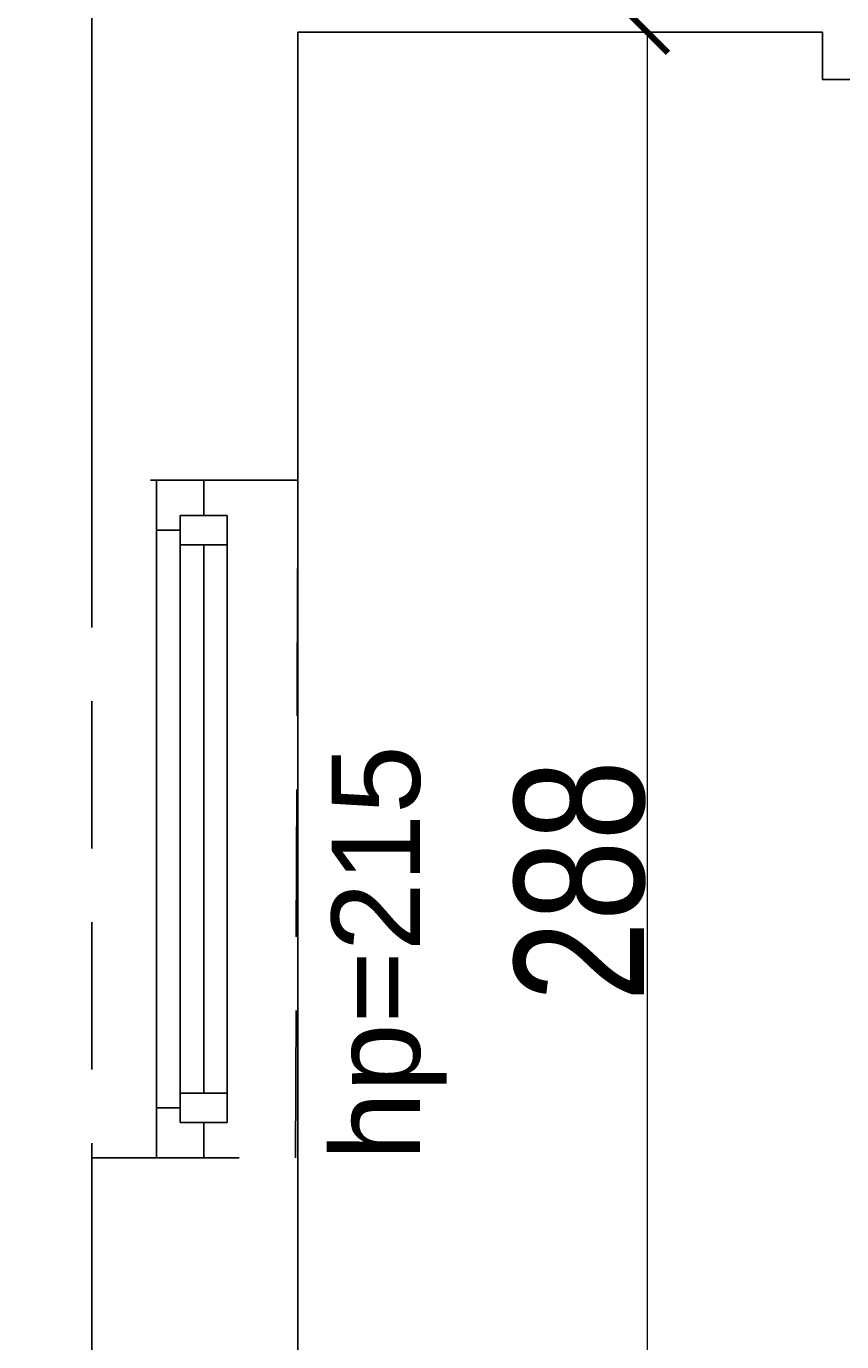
# Model space of a CAD drawing. Header units: millimetres. Extents: x -5941 to 19721, y -9230 to 6433.
# Tile 134 of 204: x 5207 to 5346, y 22 to 245. Entities that reach past the tile are written whole.
import ezdxf

# ---------------------------------------------------------------- set-up
doc = ezdxf.new("R2010")
doc.units = ezdxf.units.MM
doc.linetypes.add('DASHED', pattern=[0.75, 0.5, -0.25])
for name, color, linetype in [('A_okno', 3, 'Continuous'), ('A_opis pom', 1, 'Continuous'), ('A_SC_MUROWANA_DZIAŁOWA', 42, 'Continuous'), ('A_scianazew', 42, 'Continuous'), ('A_wymiary', 55, 'Continuous')]:
    doc.layers.add(name, color=color, linetype=linetype)
doc.layers.add('A_POWIERZCHNIE', color=13, linetype='Continuous', plot=False)
doc.layers.add('A_WYMIAR_ZEW', color=55, linetype='Continuous', lineweight=15)
doc.styles.add('Opisowy', font='arial.ttf', dxfattribs={"width": 0.8})
doc.styles.get("Standard").update_dxf_attribs({"font": 'arial.ttf'})
doc.dimstyles.new('WYMIARY', dxfattribs={"dimtxt": 1.3, "dimasz": 7, "dimexe": 1.25, "dimexo": 0.3, "dimgap": 0.2, "dimtad": 1, "dimzin": 4, "dimtxsty": 'Opisowy', "dimblk1": 'ARCHTICK', "dimblk2": 'ARCHTICK', "dimsah": 1, "dimcen": 2.5, "dimazin": 0, "dimtfac": 1, "dimtmove": 1, "dimatfit": 3, "dimldrblk": 'ARCHTICK', "dimfxl": 0, "dimlwd": 18, "dimlwe": 9, "dimarcsym": 0})

# ---------------------------------------------------------------- blocks, each defined once
blk = doc.blocks.new('_ArchTick')
at = {"color": 0, "const_width": 0.15}
blk.add_lwpolyline([(-0.5, -0.5), (0.5, 0.5)], dxfattribs=at)
blk = doc.blocks.new('*D25')
at = {"layer": 'A_wymiary', "color": 0, "lineweight": 9}
for p, q in [((5311.91, 244.08), (5313.86, 244.08)), ((5311.91, -43.92), (5313.86, -43.92))]:
    blk.add_line(p, q, dxfattribs=at)
at = {"layer": 'A_wymiary', "color": 0, "lineweight": 18}
blk.add_line((5312.61, -43.92), (5312.61, 244.08), dxfattribs=at)
at = {"layer": 'Defpoints', "color": 0}
for p in [(5253.31, 244.08), (5312.61, 244.08), (5253.31, -43.92)]:
    blk.add_point(p, dxfattribs=at)
at = {"layer": 'A_wymiary', "color": 0, "lineweight": 18, "xscale": 7, "yscale": 7, "zscale": 7}
for p, rotation in [((5312.61, 244.08), 90), ((5312.61, -43.92), 270)]:
    blk.add_blockref('_ArchTick', p, dxfattribs=dict(at, rotation=rotation))
at = {"layer": 'A_wymiary', "color": 0, "insert": (5301.18, 100.08), "char_height": 1.3, "attachment_point": 5, "rotation": 90, "style": 'Opisowy'}
blk.add_mtext('{\\H16.923077x;\\C3;288}', dxfattribs=at)
blk = doc.blocks.new('*D39')
at = {"layer": 'A_WYMIAR_ZEW', "color": 0, "lineweight": 9}
for p, q in [((5133.23, 1444.08), (5131.28, 1444.08)), ((5133.23, -83.92), (5131.28, -83.92))]:
    blk.add_line(p, q, dxfattribs=at)
at = {"layer": 'A_WYMIAR_ZEW', "color": 0, "lineweight": 18}
blk.add_line((5132.53, 1444.08), (5132.53, -83.92), dxfattribs=at)
at = {"layer": 'Defpoints', "color": 0}
for p in [(5218.31, 1444.08), (5132.53, -83.92), (5218.31, -83.92)]:
    blk.add_point(p, dxfattribs=at)
at = {"layer": 'A_WYMIAR_ZEW', "color": 0, "lineweight": 18, "xscale": 7, "yscale": 7, "zscale": 7}
for p, rotation in [((5132.53, 1444.08), 90), ((5132.53, -83.92), 270)]:
    blk.add_blockref('_ArchTick', p, dxfattribs=dict(at, rotation=rotation))
at = {"layer": 'A_WYMIAR_ZEW', "color": 0, "insert": (5121.1, 680.08), "char_height": 1.3, "attachment_point": 5, "rotation": 90, "style": 'Opisowy'}
blk.add_mtext('{\\H16.923077x;\\C3;1528}1528,00', dxfattribs=at)
blk = doc.blocks.new('*D41')
at = {"layer": 'A_WYMIAR_ZEW', "color": 0, "lineweight": 9}
for p, q in [((5094.36, 1444.08), (5092.41, 1444.08)), ((5094.36, -205.92), (5092.41, -205.92))]:
    blk.add_line(p, q, dxfattribs=at)
at = {"layer": 'A_WYMIAR_ZEW', "color": 0, "lineweight": 18}
blk.add_line((5093.66, 1444.08), (5093.66, -205.92), dxfattribs=at)
at = {"layer": 'Defpoints', "color": 0}
for p in [(5218.31, 1444.08), (5093.66, -205.92), (5218.31, -205.92)]:
    blk.add_point(p, dxfattribs=at)
at = {"layer": 'A_WYMIAR_ZEW', "color": 0, "lineweight": 18, "xscale": 7, "yscale": 7, "zscale": 7}
for p, rotation in [((5093.66, 1444.08), 90), ((5093.66, -205.92), 270)]:
    blk.add_blockref('_ArchTick', p, dxfattribs=dict(at, rotation=rotation))
at = {"layer": 'A_WYMIAR_ZEW', "color": 0, "insert": (5082.23, 619.08), "char_height": 1.3, "attachment_point": 5, "rotation": 90, "style": 'Opisowy'}
blk.add_mtext('{\\H16.923077x;\\C3;1650}', dxfattribs=at)

msp = doc.modelspace()

# ---------------------------------------------------------------- linework, layer by layer
at = {"linetype": 'DASHED', "ltscale": 50}
msp.add_lwpolyline([(5253.312, 168.079), (5218.312, 168.076), (5218.312, 53.079), (5252.886, 53.076)], close=True, dxfattribs=at)
at = {"layer": 'A_okno'}
for p, q in [((5229.312, 159.579, 0), (5229.312, 168.079, 0)), ((5237.312, 168.079, 0), (5237.312, 162.079, 0)), ((5233.312, 162.079, 0), (5241.312, 162.079, 0)), ((5233.312, 157.079, 0), (5233.312, 162.079, 0)), ((5237.312, 162.079, 0), (5233.312, 162.079, 0)), ((5233.312, 162.079, 0), (5233.312, 110.576, -0.022)), ((5241.312, 110.576, -0.023), (5241.312, 162.079, 0)), ((5241.312, 162.079, 0), (5241.312, 157.079, 0)), ((5233.312, 159.579, 0), (5229.312, 159.579, 0)), ((5229.312, 110.576, -0.022), (5229.312, 159.579, 0)), ((5236.812, 157.079, 0), (5233.312, 157.079, 0)), ((5241.312, 157.079, 0), (5233.312, 157.079, 0)), ((5237.312, 157.079, 0), (5237.312, 110.576, -0.022)), ((5241.312, 157.079, 0), (5237.812, 157.079, 0)), ((5229.313, 53.076, -0.047), (5229.312, 110.576, -0.022)), ((5233.312, 110.576, -0.022), (5233.313, 59.076, -0.045)), ((5237.312, 110.576, -0.022), (5237.313, 64.076, -0.044)), ((5241.313, 59.076, -0.046), (5241.312, 110.576, -0.023)), ((5233.313, 64.076, -0.044), (5241.313, 64.076, -0.044)), ((5233.313, 61.576, -0.044), (5229.313, 61.576, -0.044)), ((5241.313, 59.076, -0.044), (5233.313, 59.076, -0.044)), ((5237.313, 53.076, -0.044), (5237.313, 59.076, -0.044))]:
    msp.add_line(p, q, dxfattribs=at)
at = {"layer": 'A_POWIERZCHNIE'}
msp.add_lwpolyline([(5253.312, 244.079), (5342.312, 244.079), (5342.312, 236.079), (5445.312, 236.079), (5445.312, 244.079), (5535.312, 244.079), (5535.312, -43.921), (5253.312, -43.921)], close=True, dxfattribs=at)
at = {"layer": 'A_SC_MUROWANA_DZIAŁOWA'}
for p in [(5342.312, 244.079), (5445.312, 236.079)]:
    msp.add_line(p, (5342.312, 236.079), dxfattribs=at)
msp.add_lwpolyline([(5253.312, 244.079), (5342.312, 244.079)], dxfattribs=at)
at = {"layer": 'A_scianazew'}
for p, q in [((5218.312, 338.076), (5218.312, 168.079)), ((5218.312, 53.079), (5218.312, -83.921))]:
    msp.add_line(p, q, dxfattribs=at)
for points in [[(5253.312, 244.079), (5253.312, 168.079)], [(5253.312, 53.079), (5253.312, -43.921)]]:
    msp.add_lwpolyline(points, dxfattribs=at)

# ---------------------------------------------------------------- texts
at = {"layer": 'A_opis pom', "insert": (5259.001, 52.589, 0.092), "char_height": 15, "width": 119.07531, "attachment_point": 1, "rotation": 90}
msp.add_mtext('hp=215', dxfattribs=at)

# ---------------------------------------------------------------- dimensions: what is measured, and where the dimension line sits
at = {"layer": 'A_WYMIAR_ZEW'}
for base, p2, text, picture, middle in [((5093.66, -205.921), (5218.312, -205.921), '{\\H16.923077x;\\C3;1650}', '*D41', (5082.227, 619.079)), ((5132.529, -83.921), (5218.312, -83.921), '{\\H16.923077x;\\C3;1528}<>', '*D39', (5121.096, 680.079))]:
    dim = msp.add_linear_dim(base=base, p1=(5218.312, 1444.079), p2=p2, angle=90, text=text, dimstyle='WYMIARY', override={"dimtxsty": 'Opisowy'}, dxfattribs=at)
    dim.commit()
    dim.dimension.update_dxf_attribs({"geometry": picture, "text_midpoint": middle})
at = {"layer": 'A_wymiary'}
dim = msp.add_linear_dim(base=(5312.613, 244.079), p1=(5253.312, -43.921), p2=(5253.312, 244.079), angle=90, text='{\\H16.923077x;\\C3;288}', dimstyle='WYMIARY', override={"dimtxsty": 'Opisowy'}, dxfattribs=at)
dim.commit()
dim.dimension.update_dxf_attribs({"geometry": '*D25', "text_midpoint": (5301.181, 100.079)})

doc.saveas('drawing.dxf')
